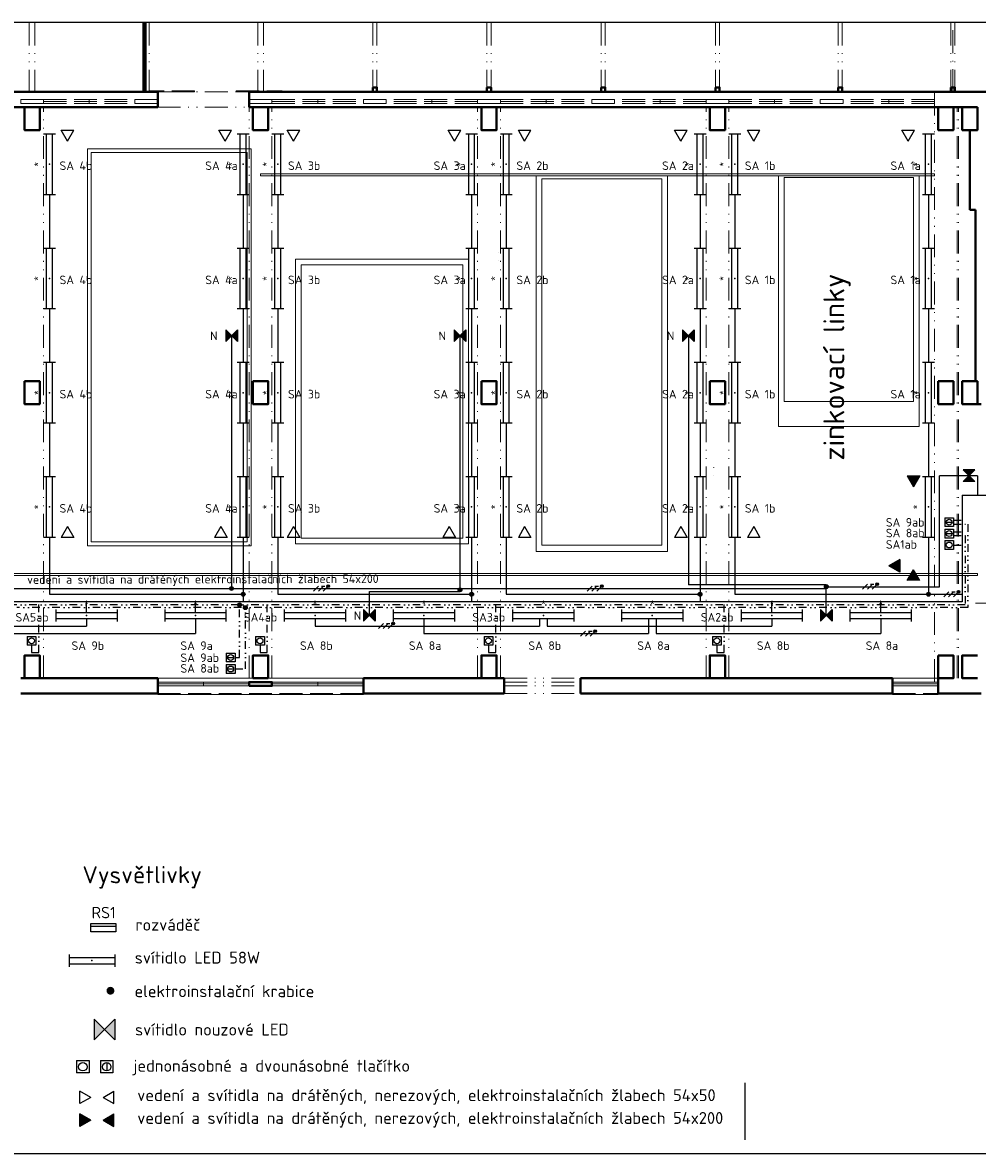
# Model space of a CAD drawing. Header units: millimetres. Extents: x 65483 to 128859, y -512428 to -482728.
# Tile 2 of 3: x 88503 to 113581, y -512428 to -482728. Entities that reach past the tile are written whole.
import ezdxf
from ezdxf.enums import TextEntityAlignment as Align

# ---------------------------------------------------------------- set-up
doc = ezdxf.new("R2010")
doc.units = ezdxf.units.MM
doc.header["$LTSCALE"] = 200
for name, pattern in [('0101aČÁRKOVANÁ', [4, 3, -1]), ('0102aČERCHOVANÁ', [5.1, 3, -1, 0.1, -1]), ('0103aDVOJČERCHOVANÁ', [6.2, 3, -1, 0.1, -1, 0.1, -1]), ('DIVIDE', [5.3, 2, -1, 0.15, -1, 0.15, -1])]:
    doc.linetypes.add(name, pattern=pattern)
for name, color, linetype, lineweight in [('010 ramecek', 255, 'Continuous', 25), ('910-dvere', 7, 'Continuous', 15), ('910-okno', 7, 'Continuous', 15), ('910-okno nad rovinou řezu', 7, '0101aČÁRKOVANÁ', 15), ('910-osa', 7, '0102aČERCHOVANÁ', 9), ('910-tenka', 7, 'Continuous', 15), ('910-tenka nad', 7, '0103aDVOJČERCHOVANÁ', 15), ('910-tenka pod', 7, '0101aČÁRKOVANÁ', 15), ('910-tlusta', 7, 'Continuous', 40)]:
    doc.layers.add(name, color=color, linetype=linetype, lineweight=lineweight)
for name, color, linetype in [('090-Z-OVLÁDACÍ', 3, 'DIVIDE'), ('090-Z-ROZVADECE', 1, 'Continuous'), ('090-Z-SDRUŽENÁ', 6, 'Continuous'), ('090-Z-VYPÍNAČE', 2, 'Continuous'), ('EL1', 7, 'Continuous'), ('EL3', 1, 'Continuous'), ('ILS_LUMINAIRES', 7, 'Continuous')]:
    doc.layers.add(name, color=color, linetype=linetype)
doc.layers.add('900-plocha', color=7, linetype='Continuous', lineweight=40, plot=False)
doc.styles.add('ISOCPEUR', font='isocpeur.ttf')
doc.styles.add('ISOCPEUR_10', font='isocpeur.ttf')
doc.styles.get("Standard").update_dxf_attribs({"font": 'arial.ttf'})

# ---------------------------------------------------------------- blocks, each defined once
blk = doc.blocks.new('EL620')
for p, q in [((-2.85, 2.85), (2.85, -2.85)), ((-2.85, -2.85), (2.85, 2.85))]:
    blk.add_line(p, q)
blk = doc.blocks.new('nouzové svítidlo')
at = {"layer": '090-Z-ROZVADECE'}
h = blk.add_hatch(color=256, dxfattribs=at)
h.paths.add_polyline_path([(-3101660, -5105061), (-3101388, -5104789), (-3101660, -5104516)])
h.paths.add_polyline_path([(-3101115, -5104516), (-3101388, -5104789), (-3101115, -5105061)])
for p, q in [((-3101660, -5104516), (-3101660, -5105061)), ((-3101115, -5104516), (-3101115, -5105061))]:
    blk.add_line(p, q, dxfattribs=at)
at = {"layer": '090-Z-ROZVADECE', "color": 1, "xscale": 95.625, "yscale": 95.625, "zscale": 1.5, "rotation": 180}
blk.add_blockref('EL620', (-3101388, -5104789), dxfattribs=at)
blk = doc.blocks.new('ELJL22')
at = {"layer": 'EL3', "linetype": 'Continuous'}
for p, q in [((-8, -1.56), (-8, 1.56)), ((-8, 0.78), (8, 0.78)), ((8, 1.56), (8, -1.56)), ((-8, -0.78), (8, -0.78))]:
    blk.add_line(p, q, dxfattribs=at)
blk.add_point((0, 0), dxfattribs=at)
at = {"layer": 'EL1', "flags": 8}
blk.add_attdef('POPIS', text='', height=1, dxfattribs=at).set_placement((0, 3), align=Align.MIDDLE)
at = {"layer": 'EL1', "linetype": 'Continuous', "flags": 1}
blk.add_attdef('SVITIDLO', (0, 0), '', height=2, dxfattribs=at)
blk = doc.blocks.new('tlačítko')
at = {"layer": '090-Z-VYPÍNAČE'}
for p, q in [((-3120398, -5107014), (-3120398, -5107344)), ((-3120398, -5107014), (-3120069, -5107014)), ((-3120069, -5107014), (-3120069, -5107344)), ((-3120069, -5107344), (-3120398, -5107344))]:
    blk.add_line(p, q, dxfattribs=at)
blk.add_circle((-3120234, -5107179), 111, dxfattribs=at)
blk = doc.blocks.new('rozváděč')
at = {"layer": '090-Z-ROZVADECE'}
for p, q in [((-3113609, -5098778), (-3112950, -5098778)), ((-3113609, -5098998), (-3113609, -5098778)), ((-3112950, -5098859), (-3113609, -5098859)), ((-3112950, -5098778), (-3112950, -5098998)), ((-3112950, -5098998), (-3113609, -5098998))]:
    blk.add_line(p, q, dxfattribs=at)
blk = doc.blocks.new('2x36')
at = {"layer": '090-Z-ROZVADECE'}
for p, q in [((-3105635, -5105792), (-3105635, -5106110)), ((-3105635, -5105872), (-3104435, -5105872)), ((-3104435, -5105792), (-3104435, -5106110)), ((-3105635, -5106031), (-3104435, -5106031))]:
    blk.add_line(p, q, dxfattribs=at)
blk.add_point((-3105035, -5105951), dxfattribs=at)

msp = doc.modelspace()

# ---------------------------------------------------------------- hatches: boundary and pattern name
at = {"layer": '090-Z-ROZVADECE'}
for points in [[(110915, -497478, 1), (110985, -497478, 1)], [(96495, -497528, 1), (96565, -497528, 1)], [(103680, -497528, 1), (103750, -497528, 1)], [(113049, -497678, 1), (113119, -497678, 1)], [(98201, -498512, 1), (98271, -498512, 1)], [(103509, -498712, 1), (103579, -498712, 1)]]:
    msp.add_hatch(color=256, dxfattribs=at).paths.add_polyline_path(points)
at = {"layer": '090-Z-VYPÍNAČE'}
h = msp.add_hatch(color=256, dxfattribs=at)
h.dxf.hatch_style = 1
h.paths.add_polyline_path([(112068, -494632), (111737, -494632), (111903, -494919)])
h = msp.add_hatch(color=256, dxfattribs=at)
h.dxf.hatch_style = 1
h.paths.add_polyline_path([(111545, -497160), (111545, -496829), (111258, -496994)])
h = msp.add_hatch(color=256, dxfattribs=at)
h.dxf.hatch_style = 1
h.paths.add_polyline_path([(111737, -497383), (112068, -497383), (111903, -497097)])
h = msp.add_hatch(color=256, dxfattribs=at)
h.dxf.hatch_style = 1
edge = h.paths.add_edge_path()
edge.add_arc((93991, -497593), 50, 0, 360)
h = msp.add_hatch(color=256, dxfattribs=at)
h.dxf.hatch_style = 1
edge = h.paths.add_edge_path()
edge.add_arc((94297, -497743), 50, 0, 360)
h = msp.add_hatch(color=256, dxfattribs=at)
h.dxf.hatch_style = 1
edge = h.paths.add_edge_path()
edge.add_arc((99991, -497628), 50, 0, 360)
h = msp.add_hatch(color=256, dxfattribs=at)
h.dxf.hatch_style = 1
edge = h.paths.add_edge_path()
edge.add_arc((100297, -497743), 50, 0, 360)
h = msp.add_hatch(color=256, dxfattribs=at)
h.dxf.hatch_style = 1
edge = h.paths.add_edge_path()
edge.add_arc((106297, -497743), 50, 0, 360)
h = msp.add_hatch(color=256, dxfattribs=at)
h.dxf.hatch_style = 1
edge = h.paths.add_edge_path()
edge.add_arc((109613, -497543), 50, 0, 360)
h = msp.add_hatch(color=256, dxfattribs=at)
h.dxf.hatch_style = 1
edge = h.paths.add_edge_path()
edge.add_arc((112297, -497743), 50, 0, 360)
h = msp.add_hatch(color=256, dxfattribs=at)
h.dxf.hatch_style = 1
edge = h.paths.add_edge_path()
edge.add_arc((94203, -498018), 50, 0, 360)
h = msp.add_hatch(color=256, dxfattribs=at)
h.dxf.hatch_style = 1
edge = h.paths.add_edge_path()
edge.add_arc((94353, -498093), 50, 0, 360)
h = msp.add_hatch(color=256, dxfattribs=at)
edge = h.paths.add_edge_path()
edge.add_arc((90810, -508156), 104, 0, 360)
h = msp.add_hatch(color=256, dxfattribs=at)
h.dxf.hatch_style = 1
h.paths.add_polyline_path([(90295, -511556), (90009, -511390), (90009, -511721)])
h = msp.add_hatch(color=256, dxfattribs=at)
h.dxf.hatch_style = 1
h.paths.add_polyline_path([(90903, -511390), (90616, -511556), (90903, -511721)])

# ---------------------------------------------------------------- linework, layer by layer
at = {"color": 0, "flags": 128}
for points in [[(100998, -488762), (100996, -488762)], [(100998, -488977), (100996, -488977)], [(106652, -494416), (106652, -494418)], [(106652, -494631), (106652, -494633)]]:
    msp.add_lwpolyline(points, dxfattribs=at)
at = {"layer": '010 ramecek', "ltscale": 25}
for p, q in [((128483, -482728), (65483, -482728)), ((107483, -512074), (107483, -510572)), ((65483, -512428), (128483, -512428))]:
    msp.add_line(p, q, dxfattribs=at)
at = {"layer": '090-Z-OVLÁDACÍ', "ltscale": 0.5}
for p, q in [((112955, -495799), (113183, -495799)), ((112955, -495899), (113333, -495899)), ((113333, -495899), (113333, -498093)), ((112955, -496099), (113183, -496099)), ((112955, -496199), (113258, -496199)), ((113258, -496199), (113258, -498018)), ((112955, -496449), (113183, -496449)), ((113258, -498018), (88203, -498018)), ((88929, -499274), (88929, -497943)), ((94203, -499405), (94203, -498018)), ((94929, -499274), (94929, -497943)), ((100929, -499274), (100929, -497943)), ((106929, -499274), (106929, -497943)), ((113333, -498093), (88353, -498093)), ((94353, -499705), (94353, -498093)), ((88739, -499080), (88739, -499274)), ((94739, -499080), (94739, -499274)), ((100739, -499080), (100739, -499274)), ((106739, -499080), (106739, -499274)), ((88739, -499274), (88929, -499274)), ((94084, -499405), (94203, -499405)), ((94739, -499274), (94929, -499274)), ((100739, -499274), (100929, -499274)), ((106739, -499274), (106929, -499274)), ((94084, -499705), (94353, -499705))]:
    msp.add_line(p, q, dxfattribs=at)
at = {"layer": '090-Z-ROZVADECE'}
for p, q in [((96352, -497528), (96445, -497528)), ((103536, -497528), (103630, -497528)), ((110771, -497478), (110864, -497478)), ((112906, -497678), (112999, -497678)), ((98057, -498512), (98151, -498512)), ((103366, -498712), (103459, -498712))]:
    msp.add_line(p, q, dxfattribs=at)
for centre in [(110950, -497478), (96530, -497528), (103715, -497528), (113084, -497678), (98236, -498512), (103544, -498712)]:
    msp.add_circle(centre, 35, dxfattribs=at)
at = {"layer": '090-Z-SDRUŽENÁ'}
for p, q in [((113183, -495144), (113183, -497943)), ((113183, -497943), (75353, -497943))]:
    msp.add_line(p, q, dxfattribs=at)
msp.add_lwpolyline([(113183, -495144), (115979, -495144), (115979, -495673)], dxfattribs=at)
at = {"layer": '090-Z-VYPÍNAČE'}
for p, q in [((89681, -485844), (89515, -485557)), ((89515, -485557), (89846, -485557)), ((89681, -485844), (89846, -485557)), ((93826, -485844), (93661, -485557)), ((93661, -485557), (93992, -485557)), ((93826, -485844), (93992, -485557)), ((95616, -485844), (95451, -485557)), ((95451, -485557), (95782, -485557)), ((95616, -485844), (95782, -485557)), ((99844, -485844), (99678, -485557)), ((99678, -485557), (100009, -485557)), ((99844, -485844), (100009, -485557)), ((101689, -485844), (101524, -485557)), ((101524, -485557), (101855, -485557)), ((101689, -485844), (101855, -485557)), ((105791, -485844), (105625, -485557)), ((105625, -485557), (105956, -485557)), ((105791, -485844), (105956, -485557)), ((107705, -485844), (107539, -485557)), ((107539, -485557), (107870, -485557)), ((107705, -485844), (107870, -485557)), ((111763, -485844), (111598, -485557)), ((111598, -485557), (111929, -485557)), ((111763, -485844), (111929, -485557)), ((89208, -487249), (89208, -488649)), ((94297, -487249), (94297, -488649)), ((95208, -487249), (95208, -488649)), ((100297, -487249), (100297, -488649)), ((101208, -487249), (101208, -488649)), ((106297, -487249), (106297, -488649)), ((107208, -487249), (107208, -488649)), ((112297, -487249), (112297, -488649)), ((89208, -490249), (89208, -491649)), ((94297, -490249), (94297, -491649)), ((95208, -490249), (95208, -491649)), ((100297, -490249), (100297, -491649)), ((101208, -490249), (101208, -491649)), ((106297, -490249), (106297, -491649)), ((107208, -490249), (107208, -491649)), ((112297, -490249), (112297, -491649)), ((93991, -490949), (93991, -497593)), ((99991, -490949), (99991, -497668)), ((105991, -490949), (105991, -497493)), ((89208, -493249), (89208, -494649)), ((94297, -493249), (94297, -494649)), ((95208, -493249), (95208, -494649)), ((100297, -493249), (100297, -494649)), ((101208, -493249), (101208, -494649)), ((106297, -493249), (106297, -494649)), ((107208, -493249), (107208, -494649)), ((112297, -493249), (112297, -494649)), ((111737, -494632), (111903, -494919)), ((111737, -494632), (112068, -494632)), ((112068, -494632), (111903, -494919)), ((113580, -494631), (112589, -494631)), ((112589, -497543), (112589, -494631)), ((113580, -494631), (113580, -495144)), ((89681, -495961), (89515, -496248)), ((89681, -495961), (89846, -496248)), ((93707, -495961), (93541, -496248)), ((93707, -495961), (93872, -496248)), ((95616, -495961), (95451, -496248)), ((95616, -495961), (95782, -496248)), ((99708, -495961), (99543, -496248)), ((99708, -495961), (99874, -496248)), ((101689, -495961), (101524, -496248)), ((101689, -495961), (101855, -496248)), ((105791, -495961), (105625, -496248)), ((105791, -495961), (105956, -496248)), ((107705, -495961), (107539, -496248)), ((107705, -495961), (107870, -496248)), ((112762, -495849), (112918, -495849)), ((89208, -496249), (89208, -497743)), ((89846, -496248), (89515, -496248)), ((93872, -496248), (93541, -496248)), ((94297, -496249), (94297, -497943)), ((95208, -496249), (95208, -497743)), ((95782, -496248), (95451, -496248)), ((99874, -496248), (99543, -496248)), ((100297, -496249), (100297, -497943)), ((101208, -496249), (101208, -497743)), ((101855, -496248), (101524, -496248)), ((105956, -496248), (105625, -496248)), ((106297, -496249), (106297, -497943)), ((107208, -496249), (107208, -497743)), ((107870, -496248), (107539, -496248)), ((112297, -496249), (112297, -497743)), ((112762, -496149), (112918, -496149)), ((111545, -496829), (111258, -496994)), ((111545, -496829), (111545, -497160)), ((111545, -497160), (111258, -496994)), ((111737, -497383), (111903, -497097)), ((112068, -497383), (111903, -497097)), ((73613, -497593), (109613, -497593)), ((89208, -497743), (94295, -497743)), ((95208, -497743), (100295, -497743)), ((96274, -497528), (96143, -497658)), ((96402, -497528), (96271, -497658)), ((96402, -497528), (96271, -497658)), ((96530, -497528), (96399, -497658)), ((97613, -498299), (97613, -497668)), ((97613, -497668), (99991, -497668)), ((101208, -497743), (106297, -497743)), ((103459, -497528), (103328, -497658)), ((103587, -497528), (103456, -497658)), ((103587, -497528), (103456, -497658)), ((103715, -497528), (103584, -497658)), ((109613, -497493), (105991, -497493)), ((107208, -497743), (113183, -497743)), ((109613, -497543), (112589, -497543)), ((109613, -498299), (109613, -497593)), ((110694, -497478), (110563, -497608)), ((110822, -497478), (110691, -497608)), ((110822, -497478), (110691, -497608)), ((110950, -497478), (110819, -497608)), ((112828, -497678), (112697, -497808)), ((112956, -497678), (112825, -497808)), ((112956, -497678), (112825, -497808)), ((113084, -497678), (112953, -497808)), ((90183, -498221), (90183, -497943)), ((93043, -498221), (93043, -497943)), ((108183, -498221), (108183, -497943)), ((111043, -498221), (111043, -497943)), ((84283, -498577), (90183, -498577)), ((90183, -498377), (90183, -498577)), ((93043, -498377), (93043, -498777)), ((96183, -498377), (96183, -498577)), ((96183, -498577), (102083, -498577)), ((97980, -498512), (97849, -498642)), ((98108, -498512), (97977, -498642)), ((98108, -498512), (97977, -498642)), ((98236, -498512), (98105, -498642)), ((99043, -498377), (99043, -498777)), ((102083, -498377), (102083, -498577)), ((102283, -498377), (102283, -498577)), ((102283, -498577), (108183, -498577)), ((104943, -498377), (104943, -498777)), ((105143, -498377), (105143, -498777)), ((108183, -498377), (108183, -498577)), ((111043, -498377), (111043, -498777)), ((87143, -498777), (93043, -498777)), ((99043, -498777), (104943, -498777)), ((103288, -498712), (103157, -498842)), ((103416, -498712), (103285, -498842)), ((103416, -498712), (103285, -498842)), ((103544, -498712), (103413, -498842)), ((105143, -498777), (111043, -498777)), ((93891, -499405), (94047, -499405)), ((93891, -499705), (94047, -499705)), ((89920, -509986), (89920, -510316)), ((89920, -509986), (90249, -509986)), ((90249, -509986), (90249, -510316)), ((90546, -509986), (90546, -510316)), ((90546, -509986), (90876, -509986)), ((90711, -510040), (90711, -510262)), ((90876, -509986), (90876, -510316)), ((90249, -510316), (89920, -510316)), ((90876, -510316), (90546, -510316)), ((90295, -510957), (90009, -510791)), ((90009, -511122), (90009, -510791)), ((90616, -510957), (90903, -510791)), ((90903, -511122), (90903, -510791)), ((90295, -510957), (90009, -511122)), ((90616, -510957), (90903, -511122)), ((90295, -511556), (90009, -511390)), ((90009, -511721), (90009, -511390)), ((90616, -511556), (90903, -511390)), ((90903, -511721), (90903, -511390)), ((90295, -511556), (90009, -511721)), ((90616, -511556), (90903, -511721))]:
    msp.add_line(p, q, dxfattribs=at)
for centre, radius in [((93991, -497593), 50), ((94297, -497743), 50), ((99991, -497628), 50), ((100297, -497743), 50), ((106297, -497743), 50), ((109613, -497543), 50), ((112297, -497743), 50), ((94203, -498018), 50), ((94353, -498093), 50), ((90085, -510151), 111), ((90711, -510151), 111)]:
    msp.add_circle(centre, radius, dxfattribs=at)
at = {"layer": '910-dvere'}
msp.add_line((113533, -497974), (114483, -497974), dxfattribs=at)
at = {"layer": '910-okno'}
for p, q in [((90253, -484849), (90253, -484749)), ((96253, -484849), (96253, -484749)), ((99253, -484849), (99253, -484749)), ((108253, -484849), (108253, -484749)), ((92053, -500049), (94453, -500049)), ((92053, -500099), (94453, -500099)), ((93253, -500049), (93253, -500149)), ((95053, -500049), (97453, -500049)), ((95053, -500099), (97453, -500099)), ((96253, -500049), (96253, -500149)), ((111353, -500049), (112553, -500049)), ((111353, -500099), (112553, -500099)), ((92053, -500149), (94453, -500149)), ((95053, -500149), (97453, -500149)), ((111353, -500149), (112553, -500149))]:
    msp.add_line(p, q, dxfattribs=at)
at = {"layer": '910-okno nad rovinou řezu'}
for p, q in [((112453, -484949), (112453, -484549)), ((89053, -484749), (91453, -484749)), ((89053, -484799), (91453, -484799)), ((89053, -484849), (91453, -484849)), ((95053, -484749), (97453, -484749)), ((95053, -484799), (97453, -484799)), ((95053, -484849), (97453, -484849)), ((100453, -484749), (98053, -484749)), ((100453, -484799), (98053, -484799)), ((100453, -484849), (98053, -484849)), ((101053, -484749), (103453, -484749)), ((101053, -484799), (103453, -484799)), ((101053, -484849), (103453, -484849)), ((102253, -484849), (102253, -484749)), ((106453, -484749), (104053, -484749)), ((106453, -484799), (104053, -484799)), ((106453, -484849), (104053, -484849)), ((105253, -484849), (105253, -484749)), ((107053, -484749), (109453, -484749)), ((107053, -484799), (109453, -484799)), ((107053, -484849), (109453, -484849)), ((112453, -484749), (110053, -484749)), ((112453, -484799), (110053, -484799)), ((112453, -484849), (110053, -484849)), ((111253, -484849), (111253, -484749))]:
    msp.add_line(p, q, dxfattribs=at)
for points in [[(91819, -484549), (93019, -484549), (93019, -484524), (91819, -484524)], [(95316, -484549), (94116, -484549), (94116, -484524), (95316, -484524)], [(88453, -484849), (89053, -484849), (89053, -484749), (88453, -484749)], [(91453, -484749), (92053, -484749), (92053, -484849), (91453, -484849)], [(94453, -484749), (95053, -484749), (95053, -484849), (94453, -484849)], [(97453, -484749), (98053, -484749), (98053, -484849), (97453, -484849)], [(100453, -484749), (101053, -484749), (101053, -484849), (100453, -484849)], [(103453, -484749), (104053, -484749), (104053, -484849), (103453, -484849)], [(106453, -484749), (107053, -484749), (107053, -484849), (106453, -484849)]]:
    msp.add_lwpolyline(points, close=True, dxfattribs=at)
msp.add_lwpolyline([(110053, -484849), (109453, -484849), (109453, -484749), (110053, -484749), (110053, -484849)], dxfattribs=at)
at = {"layer": '910-osa'}
for p, q in [((112938, -484549), (112938, -482728)), ((112883, -484429), (112993, -484429)), ((112938, -485108), (112938, -484949))]:
    msp.add_line(p, q, dxfattribs=at)
at = {"layer": '910-tenka'}
for p, q in [((112453, -484549), (112453, -484524)), ((101989, -496619), (101989, -486749)), ((105439, -496619), (105439, -486749)), ((108353, -493339), (108353, -486749)), ((112053, -486749), (112053, -493339)), ((105289, -486829), (102139, -486829)), ((102139, -496449), (102139, -486829)), ((105289, -496449), (105289, -486829)), ((111903, -486799), (108503, -486799)), ((108503, -492679), (108503, -486799)), ((111903, -486799), (111903, -492679)), ((111903, -492679), (108503, -492679)), ((112053, -493339), (108353, -493339)), ((102139, -496449), (105289, -496449)), ((101989, -496619), (105439, -496619)), ((92053, -499949), (97453, -499949)), ((111353, -499949), (112553, -499949)), ((92053, -500374), (92053, -500349)), ((92053, -500374), (97453, -500374)), ((97453, -500349), (97453, -500374)), ((111353, -500349), (111353, -500374)), ((111353, -500374), (112553, -500374)), ((112553, -500349), (112553, -500374))]:
    msp.add_line(p, q, dxfattribs=at)
for points in [[(90203, -496469), (94503, -496469), (94503, -486039), (90203, -486039)], [(90303, -496369), (94403, -496369), (94403, -486139), (90303, -486139)], [(94753, -486749), (112453, -486749), (112453, -486699), (94753, -486699)], [(95673, -496419), (100213, -496419), (100213, -488939), (95673, -488939)], [(95823, -496269), (100063, -496269), (100063, -489089), (95823, -489089)], [(70553, -497249), (113583, -497249), (113583, -497199), (70553, -497199)]]:
    msp.add_lwpolyline(points, close=True, dxfattribs=at)
at = {"layer": '910-tenka nad', "linetype": '0103aDVOJČERCHOVANÁ'}
for p, q in [((88678, -482728), (88678, -484549)), ((88828, -482728), (88828, -484549)), ((91828, -482728), (91828, -484549)), ((94678, -482728), (94678, -484549)), ((94828, -482728), (94828, -484549)), ((97698, -482728), (97698, -484549)), ((97808, -482728), (97808, -484549)), ((100698, -482728), (100698, -484549)), ((100808, -482728), (100808, -484549)), ((103698, -482728), (103698, -484549)), ((103808, -482728), (103808, -484549)), ((106698, -482728), (106698, -484549)), ((106808, -482728), (106808, -484549)), ((109923, -482728), (109923, -484549)), ((110033, -482728), (110033, -484549)), ((112883, -482728), (112883, -484549)), ((112993, -482728), (112993, -484549)), ((92053, -484549), (94452, -484549)), ((89053, -499949), (89053, -484949)), ((92053, -484949), (94452, -484949)), ((94453, -499949), (94453, -484949)), ((95053, -499949), (95053, -484949)), ((100453, -499949), (100453, -484949)), ((101053, -499949), (101053, -484949)), ((106453, -499949), (106453, -484949)), ((107053, -499949), (107053, -484949)), ((112453, -500049), (112453, -484949)), ((113053, -499949), (113053, -484949)), ((113083, -499949), (113083, -484949)), ((101153, -499949), (103153, -499949)), ((101153, -500049), (103153, -500049)), ((101153, -500149), (103153, -500149)), ((101153, -500349), (103153, -500349))]:
    msp.add_line(p, q, dxfattribs=at)
at = {"layer": '910-tenka pod'}
for p, q in [((92053, -500349), (97453, -500349)), ((111353, -500349), (112553, -500349))]:
    msp.add_line(p, q, dxfattribs=at)
at = {"layer": '910-tlusta'}
for p, q in [((91678, -484549), (91678, -482728)), ((91734, -484549), (91734, -482728)), ((83053, -484549), (92053, -484549)), ((92053, -484949), (92053, -484549)), ((94452, -484549), (112453, -484549)), ((94452, -484949), (94452, -484549)), ((94452, -484549), (112453, -484549)), ((112453, -484549), (114093, -484549)), ((83053, -484949), (88553, -484949)), ((88953, -484949), (92053, -484949)), ((94452, -484949), (94553, -484949)), ((100553, -484949), (94953, -484949)), ((106553, -484949), (100953, -484949)), ((112453, -484949), (106953, -484949)), ((113583, -484949), (112453, -484949)), ((113383, -487649), (113383, -485549)), ((113383, -487649), (113533, -487649)), ((113533, -492149), (113533, -487649)), ((112553, -499349), (112553, -500349)), ((88453, -499949), (92053, -499949)), ((92053, -499949), (92053, -500349)), ((94553, -499949), (94953, -499949)), ((97453, -499949), (101153, -499949)), ((97453, -499949), (97453, -500349)), ((101153, -500349), (101153, -499949)), ((103153, -499949), (111353, -499949)), ((103153, -500349), (103153, -499949)), ((111353, -499949), (111353, -500349)), ((88453, -500349), (92053, -500349)), ((97453, -500349), (101153, -500349)), ((103153, -500349), (111353, -500349)), ((112553, -500349), (113683, -500349))]:
    msp.add_line(p, q, dxfattribs=at)
for points in [[(97698, -484429), (97808, -484429), (97808, -484549), (97698, -484549)], [(100698, -484429), (100808, -484429), (100808, -484549), (100698, -484549)], [(103698, -484429), (103808, -484429), (103808, -484549), (103698, -484549)], [(106698, -484429), (106808, -484429), (106808, -484549), (106698, -484549)], [(109923, -484429), (110033, -484429), (110033, -484549), (109923, -484549)], [(112883, -484429), (112993, -484429), (112993, -484549), (112883, -484549)], [(88553, -484949), (88953, -484949), (88953, -485549), (88553, -485549)], [(94553, -484949), (94953, -484949), (94953, -485549), (94553, -485549)], [(100553, -484949), (100953, -484949), (100953, -485549), (100553, -485549)], [(106553, -484949), (106953, -484949), (106953, -485549), (106553, -485549)], [(88553, -492149), (88953, -492149), (88953, -492749), (88553, -492749)], [(94553, -492149), (94953, -492149), (94953, -492749), (94553, -492749)], [(100553, -492149), (100953, -492149), (100953, -492749), (100553, -492749)], [(106553, -492149), (106953, -492149), (106953, -492749), (106553, -492749)], [(112553, -492149), (112953, -492149), (112953, -492749), (112553, -492749)], [(94453, -500149), (95053, -500149), (95053, -500049), (94453, -500049)]]:
    msp.add_lwpolyline(points, close=True, dxfattribs=at)
for points in [[(112953, -484949), (112953, -485549), (112553, -485549), (112553, -484949)], [(113583, -484949), (113583, -485549), (113183, -485549), (113183, -484949)], [(113683, -492749), (113183, -492749), (113183, -492149), (113583, -492149), (113583, -492749)], [(88553, -499949), (88553, -499349), (88953, -499349), (88953, -499949)], [(94553, -499949), (94553, -499349), (94953, -499349), (94953, -499949)], [(100553, -499949), (100553, -499349), (100953, -499349), (100953, -499949)], [(106553, -499949), (106553, -499349), (106953, -499349), (106953, -499949)], [(112553, -499349), (112953, -499349), (112953, -499949), (112553, -499949)], [(113583, -499949), (113183, -499949), (113183, -499349), (113583, -499349)]]:
    msp.add_lwpolyline(points, dxfattribs=at)

# ---------------------------------------------------------------- block references
at = {"layer": '090-Z-ROZVADECE', "xscale": 0.5625, "yscale": 0.5625, "zscale": 0.5625}
for p in [(1838521, 2380495), (1844521, 2380495), (1850521, 2380495), (1842144, 2373145), (1854144, 2373145)]:
    msp.add_blockref('nouzové svítidlo', p, dxfattribs=at)
at = {"layer": '090-Z-ROZVADECE', "xscale": 0.5625, "yscale": 0.5625, "zscale": 0.5625, "rotation": 270}
msp.add_blockref('nouzové svítidlo', (2984802, -2239161), dxfattribs=at)
at = {"layer": '090-Z-ROZVADECE'}
for name, p in [('rozváděč', (3203905, 4592387)), ('2x36', (3195360, 4598585)), ('nouzové svítidlo', (3192040, 4595616))]:
    msp.add_blockref(name, p, dxfattribs=at)
at = {"layer": '090-Z-VYPÍNAČE', "xscale": 0.6999999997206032, "yscale": 0.6999999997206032, "zscale": 0.6999999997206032}
for p in [(2297004, 3079176), (2297004, 3078876), (2297004, 3078576), (2272902, 3076061), (2278902, 3076061), (2284902, 3076061), (2290902, 3076061), (2278132, 3075620), (2278132, 3075320)]:
    msp.add_blockref('tlačítko', p, dxfattribs=at)
at = {"layer": 'ILS_LUMINAIRES'}
ref = msp.add_blockref('ELJL22', (89208, -486449), dxfattribs=dict(at, xscale=100, yscale=100, zscale=100, rotation=90))
ref.add_attrib('POPIS', '*', dxfattribs={"layer": 'EL1', "height": 200, "rotation": 90}).set_placement((88908, -486449), align=Align.MIDDLE)
ref = msp.add_blockref('ELJL22', (94297, -486449), dxfattribs=dict(at, xscale=100, yscale=100, zscale=100, rotation=90))
ref.add_attrib('POPIS', '*', dxfattribs={"layer": 'EL1', "height": 200, "rotation": 90}).set_placement((93997, -486449), align=Align.MIDDLE)
ref = msp.add_blockref('ELJL22', (95208, -486449), dxfattribs=dict(at, xscale=100, yscale=100, zscale=100, rotation=90))
ref.add_attrib('POPIS', '*', dxfattribs={"layer": 'EL1', "height": 200, "rotation": 90}).set_placement((94908, -486449), align=Align.MIDDLE)
ref = msp.add_blockref('ELJL22', (100297, -486449), dxfattribs=dict(at, xscale=100, yscale=100, zscale=100, rotation=90))
ref.add_attrib('POPIS', '*', dxfattribs={"layer": 'EL1', "height": 200, "rotation": 90}).set_placement((99997, -486449), align=Align.MIDDLE)
ref = msp.add_blockref('ELJL22', (101208, -486449), dxfattribs=dict(at, xscale=100, yscale=100, zscale=100, rotation=90))
ref.add_attrib('POPIS', '*', dxfattribs={"layer": 'EL1', "height": 200, "rotation": 90}).set_placement((100908, -486449), align=Align.MIDDLE)
ref = msp.add_blockref('ELJL22', (106297, -486449), dxfattribs=dict(at, xscale=100, yscale=100, zscale=100, rotation=90))
ref.add_attrib('POPIS', '*', dxfattribs={"layer": 'EL1', "height": 200, "rotation": 90}).set_placement((105997, -486449), align=Align.MIDDLE)
ref = msp.add_blockref('ELJL22', (107208, -486449), dxfattribs=dict(at, xscale=100, yscale=100, zscale=100, rotation=90))
ref.add_attrib('POPIS', '*', dxfattribs={"layer": 'EL1', "height": 200, "rotation": 90}).set_placement((106908, -486449), align=Align.MIDDLE)
ref = msp.add_blockref('ELJL22', (112297, -486449), dxfattribs=dict(at, xscale=100, yscale=100, zscale=100, rotation=90))
ref.add_attrib('POPIS', '*', dxfattribs={"layer": 'EL1', "height": 200, "rotation": 90}).set_placement((111997, -486449), align=Align.MIDDLE)
ref = msp.add_blockref('ELJL22', (89208, -489449), dxfattribs=dict(at, xscale=100, yscale=100, zscale=100, rotation=90))
ref.add_attrib('POPIS', '*', dxfattribs={"layer": 'EL1', "height": 200, "rotation": 90}).set_placement((88908, -489449), align=Align.MIDDLE)
ref = msp.add_blockref('ELJL22', (94297, -489449), dxfattribs=dict(at, xscale=100, yscale=100, zscale=100, rotation=90))
ref.add_attrib('POPIS', '*', dxfattribs={"layer": 'EL1', "height": 200, "rotation": 90}).set_placement((93997, -489449), align=Align.MIDDLE)
ref = msp.add_blockref('ELJL22', (95208, -489449), dxfattribs=dict(at, xscale=100, yscale=100, zscale=100, rotation=90))
ref.add_attrib('POPIS', '*', dxfattribs={"layer": 'EL1', "height": 200, "rotation": 90}).set_placement((94908, -489449), align=Align.MIDDLE)
ref = msp.add_blockref('ELJL22', (100297, -489449), dxfattribs=dict(at, xscale=100, yscale=100, zscale=100, rotation=90))
ref.add_attrib('POPIS', '*', dxfattribs={"layer": 'EL1', "height": 200, "rotation": 90}).set_placement((99997, -489449), align=Align.MIDDLE)
ref = msp.add_blockref('ELJL22', (101208, -489449), dxfattribs=dict(at, xscale=100, yscale=100, zscale=100, rotation=90))
ref.add_attrib('POPIS', '*', dxfattribs={"layer": 'EL1', "height": 200, "rotation": 90}).set_placement((100908, -489449), align=Align.MIDDLE)
ref = msp.add_blockref('ELJL22', (106297, -489449), dxfattribs=dict(at, xscale=100, yscale=100, zscale=100, rotation=90))
ref.add_attrib('POPIS', '*', dxfattribs={"layer": 'EL1', "height": 200, "rotation": 90}).set_placement((105997, -489449), align=Align.MIDDLE)
ref = msp.add_blockref('ELJL22', (107208, -489449), dxfattribs=dict(at, xscale=100, yscale=100, zscale=100, rotation=90))
ref.add_attrib('POPIS', '*', dxfattribs={"layer": 'EL1', "height": 200, "rotation": 90}).set_placement((106908, -489449), align=Align.MIDDLE)
ref = msp.add_blockref('ELJL22', (112297, -489449), dxfattribs=dict(at, xscale=100, yscale=100, zscale=100, rotation=90))
ref.add_attrib('POPIS', '*', dxfattribs={"layer": 'EL1', "height": 200, "rotation": 90}).set_placement((111997, -489449), align=Align.MIDDLE)
ref = msp.add_blockref('ELJL22', (89208, -492449), dxfattribs=dict(at, xscale=100, yscale=100, zscale=100, rotation=90))
ref.add_attrib('POPIS', '*', dxfattribs={"layer": 'EL1', "height": 200, "rotation": 90}).set_placement((88908, -492449), align=Align.MIDDLE)
ref = msp.add_blockref('ELJL22', (94297, -492449), dxfattribs=dict(at, xscale=100, yscale=100, zscale=100, rotation=90))
ref.add_attrib('POPIS', '*', dxfattribs={"layer": 'EL1', "height": 200, "rotation": 90}).set_placement((93997, -492449), align=Align.MIDDLE)
ref = msp.add_blockref('ELJL22', (95208, -492449), dxfattribs=dict(at, xscale=100, yscale=100, zscale=100, rotation=90))
ref.add_attrib('POPIS', '*', dxfattribs={"layer": 'EL1', "height": 200, "rotation": 90}).set_placement((94908, -492449), align=Align.MIDDLE)
ref = msp.add_blockref('ELJL22', (100297, -492449), dxfattribs=dict(at, xscale=100, yscale=100, zscale=100, rotation=90))
ref.add_attrib('POPIS', '*', dxfattribs={"layer": 'EL1', "height": 200, "rotation": 90}).set_placement((99997, -492449), align=Align.MIDDLE)
ref = msp.add_blockref('ELJL22', (101208, -492449), dxfattribs=dict(at, xscale=100, yscale=100, zscale=100, rotation=90))
ref.add_attrib('POPIS', '*', dxfattribs={"layer": 'EL1', "height": 200, "rotation": 90}).set_placement((100908, -492449), align=Align.MIDDLE)
ref = msp.add_blockref('ELJL22', (106297, -492449), dxfattribs=dict(at, xscale=100, yscale=100, zscale=100, rotation=90))
ref.add_attrib('POPIS', '*', dxfattribs={"layer": 'EL1', "height": 200, "rotation": 90}).set_placement((105997, -492449), align=Align.MIDDLE)
ref = msp.add_blockref('ELJL22', (107208, -492449), dxfattribs=dict(at, xscale=100, yscale=100, zscale=100, rotation=90))
ref.add_attrib('POPIS', '*', dxfattribs={"layer": 'EL1', "height": 200, "rotation": 90}).set_placement((106908, -492449), align=Align.MIDDLE)
ref = msp.add_blockref('ELJL22', (112297, -492449), dxfattribs=dict(at, xscale=100, yscale=100, zscale=100, rotation=90))
ref.add_attrib('POPIS', '*', dxfattribs={"layer": 'EL1', "height": 200, "rotation": 90}).set_placement((111997, -492449), align=Align.MIDDLE)
ref = msp.add_blockref('ELJL22', (89208, -495449), dxfattribs=dict(at, xscale=100, yscale=100, zscale=100, rotation=90))
ref.add_attrib('POPIS', '*', dxfattribs={"layer": 'EL1', "height": 200, "rotation": 90}).set_placement((88908, -495449), align=Align.MIDDLE)
ref = msp.add_blockref('ELJL22', (94297, -495449), dxfattribs=dict(at, xscale=100, yscale=100, zscale=100, rotation=90))
ref.add_attrib('POPIS', '*', dxfattribs={"layer": 'EL1', "height": 200, "rotation": 90}).set_placement((93997, -495449), align=Align.MIDDLE)
ref = msp.add_blockref('ELJL22', (95208, -495449), dxfattribs=dict(at, xscale=100, yscale=100, zscale=100, rotation=90))
ref.add_attrib('POPIS', '*', dxfattribs={"layer": 'EL1', "height": 200, "rotation": 90}).set_placement((94908, -495449), align=Align.MIDDLE)
ref = msp.add_blockref('ELJL22', (100297, -495449), dxfattribs=dict(at, xscale=100, yscale=100, zscale=100, rotation=90))
ref.add_attrib('POPIS', '*', dxfattribs={"layer": 'EL1', "height": 200, "rotation": 90}).set_placement((99997, -495449), align=Align.MIDDLE)
ref = msp.add_blockref('ELJL22', (101208, -495449), dxfattribs=dict(at, xscale=100, yscale=100, zscale=100, rotation=90))
ref.add_attrib('POPIS', '*', dxfattribs={"layer": 'EL1', "height": 200, "rotation": 90}).set_placement((100908, -495449), align=Align.MIDDLE)
ref = msp.add_blockref('ELJL22', (106297, -495449), dxfattribs=dict(at, xscale=100, yscale=100, zscale=100, rotation=90))
ref.add_attrib('POPIS', '*', dxfattribs={"layer": 'EL1', "height": 200, "rotation": 90}).set_placement((105997, -495449), align=Align.MIDDLE)
ref = msp.add_blockref('ELJL22', (107208, -495449), dxfattribs=dict(at, xscale=100, yscale=100, zscale=100, rotation=90))
ref.add_attrib('POPIS', '*', dxfattribs={"layer": 'EL1', "height": 200, "rotation": 90}).set_placement((106908, -495449), align=Align.MIDDLE)
ref = msp.add_blockref('ELJL22', (112297, -495449), dxfattribs=dict(at, xscale=100, yscale=100, zscale=100, rotation=90))
ref.add_attrib('POPIS', '*', dxfattribs={"layer": 'EL1', "height": 200, "rotation": 90}).set_placement((111997, -495449), align=Align.MIDDLE)
ref = msp.add_blockref('ELJL22', (90183, -498299), dxfattribs=dict(at, xscale=100, yscale=100, zscale=100, rotation=359.9999251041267))
ref.add_attrib('POPIS', '*', dxfattribs={"layer": 'EL1', "height": 200, "rotation": 359.9999}).set_placement((90183, -497999), align=Align.MIDDLE)
ref = msp.add_blockref('ELJL22', (93043, -498299), dxfattribs=dict(at, xscale=100, yscale=100, zscale=100, rotation=359.9999251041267))
ref.add_attrib('POPIS', '*', dxfattribs={"layer": 'EL1', "height": 200, "rotation": 359.9999}).set_placement((93043, -497999), align=Align.MIDDLE)
ref = msp.add_blockref('ELJL22', (96183, -498299), dxfattribs=dict(at, xscale=100, yscale=100, zscale=100, rotation=359.9999251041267))
ref.add_attrib('POPIS', '*', dxfattribs={"layer": 'EL1', "height": 200, "rotation": 359.9999}).set_placement((96183, -497999), align=Align.MIDDLE)
ref = msp.add_blockref('ELJL22', (99043, -498299), dxfattribs=dict(at, xscale=100, yscale=100, zscale=100, rotation=359.9999251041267))
ref.add_attrib('POPIS', '*', dxfattribs={"layer": 'EL1', "height": 200, "rotation": 359.9999}).set_placement((99043, -497999), align=Align.MIDDLE)
ref = msp.add_blockref('ELJL22', (102183, -498299), dxfattribs=dict(at, xscale=100, yscale=100, zscale=100, rotation=359.9999251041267))
ref.add_attrib('POPIS', '*', dxfattribs={"layer": 'EL1', "height": 200, "rotation": 359.9999}).set_placement((102183, -497999), align=Align.MIDDLE)
ref = msp.add_blockref('ELJL22', (105043, -498299), dxfattribs=dict(at, xscale=100, yscale=100, zscale=100, rotation=359.9999251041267))
ref.add_attrib('POPIS', '*', dxfattribs={"layer": 'EL1', "height": 200, "rotation": 359.9999}).set_placement((105043, -497999), align=Align.MIDDLE)
ref = msp.add_blockref('ELJL22', (108183, -498299), dxfattribs=dict(at, xscale=100, yscale=100, zscale=100, rotation=359.9999251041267))
ref.add_attrib('POPIS', '*', dxfattribs={"layer": 'EL1', "height": 200, "rotation": 359.9999}).set_placement((108183, -497999), align=Align.MIDDLE)
ref = msp.add_blockref('ELJL22', (111043, -498299), dxfattribs=dict(at, xscale=100, yscale=100, zscale=100, rotation=359.9999251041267))
ref.add_attrib('POPIS', '*', dxfattribs={"layer": 'EL1', "height": 200, "rotation": 359.9999}).set_placement((111043, -497999), align=Align.MIDDLE)

# ---------------------------------------------------------------- texts
at = {"layer": '090-Z-VYPÍNAČE', "style": 'ISOCPEUR_10'}
for s, height, p in [('SA 4b', 225, (89473, -486599)), ('SA 4a', 225, (93299, -486599)), ('SA 3b', 225, (95473, -486599)), ('SA 3a', 225, (99299, -486599)), ('SA 2b', 225, (101473, -486599)), ('SA 2a', 225, (105299, -486599)), ('SA 1b', 225, (107473, -486599)), ('SA 1a', 225, (111299, -486599)), ('SA 4b', 225, (89473, -489599)), ('SA 4a', 225, (93299, -489599)), ('SA 3b', 225, (95473, -489599)), ('SA 3a', 225, (99299, -489599)), ('SA 2b', 225, (101473, -489599)), ('SA 2a', 225, (105299, -489599)), ('SA 1b', 225, (107473, -489599)), ('SA 1a', 225, (111299, -489599)), ('N', 225, (93429, -491067)), ('N', 225, (99429, -491067)), ('N', 225, (105429, -491067)), ('SA 4b', 225, (89473, -492599)), ('SA 4a', 225, (93299, -492599)), ('SA 3b', 225, (95473, -492599)), ('SA 3a', 225, (99299, -492599)), ('SA 2b', 225, (101473, -492599)), ('SA 2a', 225, (105299, -492599)), ('SA 1b', 225, (107473, -492599)), ('SA 1a', 225, (111299, -492599)), ('SA 4b', 225, (89473, -495599)), ('SA 4a', 225, (93299, -495599)), ('SA 3b', 225, (95473, -495599)), ('SA 3a', 225, (99299, -495599)), ('SA 2b', 225, (101473, -495599)), ('SA 2a', 225, (105299, -495599)), ('SA 1b', 225, (107473, -495599)), ('SA 9ab', 225, (111177, -495967)), ('SA 8ab', 225, (111177, -496247)), ('SA1ab', 225, (111177, -496547)), ('vedení a svítidla na drátěných elektroinstalačních žlabech 54x200 ', 225, (88621, -497470)), ('SA5ab', 225, (88316, -498460)), ('SA4ab', 225, (94316, -498460)), ('N', 225, (97204, -498417)), ('SA3ab', 225, (100316, -498460)), ('SA2ab', 225, (106316, -498460)), ('SA 9b', 225, (89788, -499205)), ('SA 8b', 225, (95788, -499205)), ('SA 8b', 225, (101788, -499205)), ('SA 8b', 225, (107788, -499205)), ('SA 9a', 225, (92648, -499205)), ('SA 8a', 225, (98648, -499205)), ('SA 8a', 225, (104648, -499205)), ('SA 8a', 225, (110648, -499205)), ('SA 9ab', 225, (92648, -499523)), ('SA 8ab', 225, (92648, -499803)), ('Vysvětlivky', 450, (90075, -505337)), ('RS1', 300, (90315, -506254))]:
    msp.add_text(s, height=height, rotation=0.15, dxfattribs=at).set_placement(p)
for s, height, p in [('rozváděč', 312.7, (91466, -506578)), ('svítidlo LED 58W ', 312.74, (91448, -507443)), ('elektroinstalační krabice', 312.74, (91443, -508325)), ('svítidlo nouzové LED', 312.74, (91455, -509332)), ('jednonásobné a dvounásobné tlačítko', 312.74, (91418, -510283)), ('vedení a svítidla na drátěných, nerezových, elektroinstalačních žlabech 54x50 ', 312.74, (91514, -511055)), ('vedení a svítidla na drátěných, nerezových, elektroinstalačních žlabech 54x200 ', 312.74, (91514, -511654))]:
    msp.add_text(s, height=height, dxfattribs=at).set_placement(p)
at = {"layer": '900-plocha', "insert": (109894, -494235), "char_height": 550, "attachment_point": 4, "rotation": 90, "style": 'ISOCPEUR'}
msp.add_mtext_dynamic_manual_height_columns('zinkovací linky', width=12038.23, gutter_width=12.5, heights=[0], dxfattribs=at)

doc.saveas('drawing.dxf')
